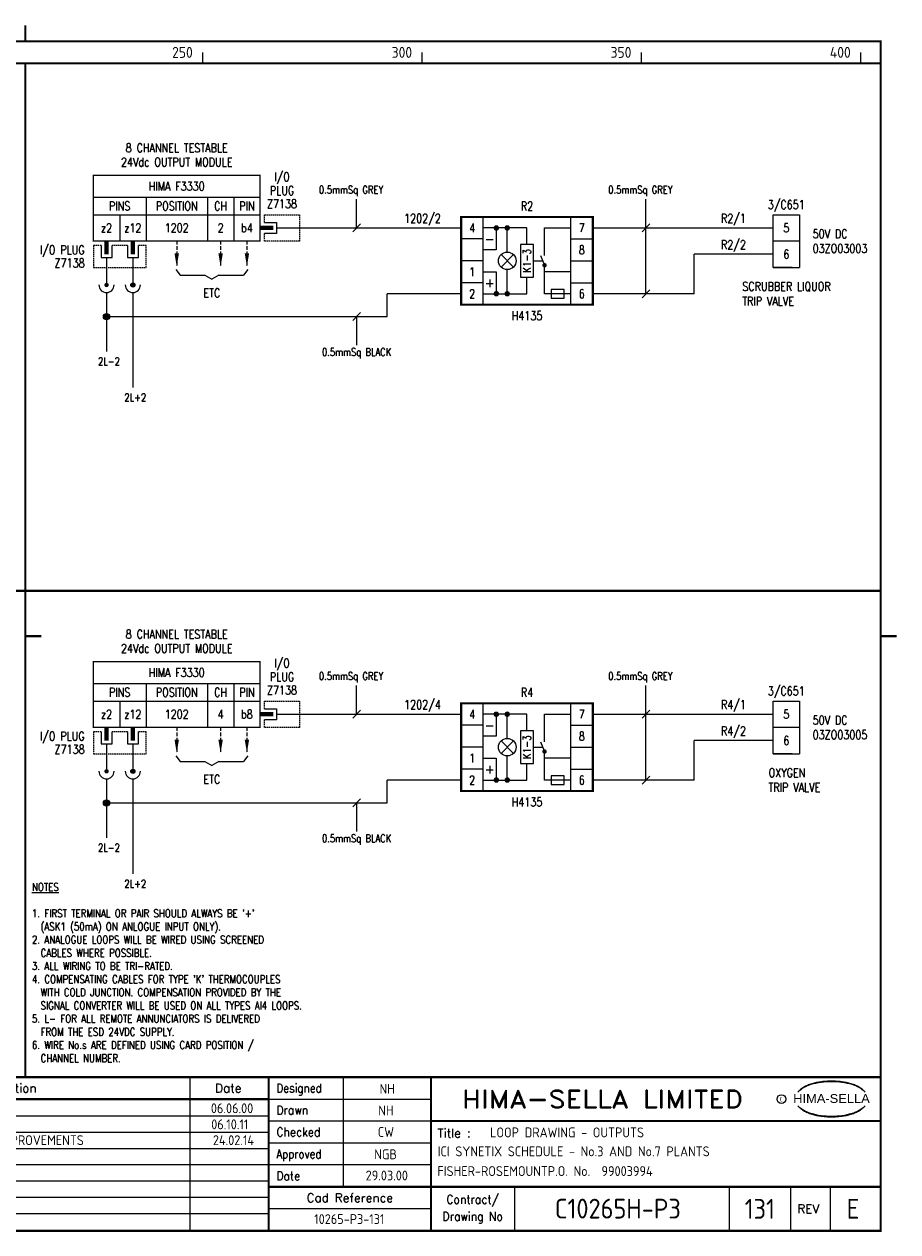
# Model space of a CAD drawing. Extents: x 14 to 408, y 0 to 275.
# Tile 2 of 2: x 209 to 408, y 0 to 275. Entities that reach past the tile are written whole.
import ezdxf
from ezdxf.enums import TextEntityAlignment as Align

# ---------------------------------------------------------------- set-up
doc = ezdxf.new("R2010")
doc.units = 0
doc.header["$LTSCALE"] = 0.25
doc.header["$MEASUREMENT"] = 0
doc.linetypes.add('HIDDEN2', pattern=[4.7625, 3.175, -1.5875])
doc.layers.get('0').update_dxf_attribs({"color": 41, "linetype": 'CONTINUOUS'})
for name, color, linetype in [('00-DRG_FRAME', 12, 'CONTINUOUS'), ('01-DRAW', 7, 'CONTINUOUS'), ('051-TEXT', 2, 'CONTINUOUS'), ('117', 7, 'CONTINUOUS'), ('DIM', 3, 'CONTINUOUS'), ('LAB', 2, 'CONTINUOUS'), ('RACK', 2, 'CONTINUOUS'), ('RECORD', 2, 'CONTINUOUS'), ('SLOT', 2, 'CONTINUOUS'), ('SNA', 2, 'CONTINUOUS'), ('TEXT', 2, 'CONTINUOUS'), ('TPOL', 3, 'CONTINUOUS'), ('XR_FUNCTION', 2, 'CONTINUOUS'), ('XR_MAIN', 2, 'CONTINUOUS')]:
    doc.layers.add(name, color=color, linetype=linetype)
doc.styles.add('ARIAL', font='ARIAL.TTF', dxfattribs={"height": 2.5})
doc.styles.add('CROSSREF', font='romans.shx', dxfattribs={"width": 0.8, "height": 2})
doc.styles.add('FUNCTION', font='ROMANS.shx', dxfattribs={"width": 0.8, "height": 2.5})
doc.styles.add('ISO', font='iso.shx')
doc.styles.add('PINS', font='ROMANS.shx', dxfattribs={"width": 0.8, "height": 2.5})
doc.styles.add('RACK', font='ROMANS.shx', dxfattribs={"width": 0.8, "height": 2.5})
doc.styles.add('REFERENC', font='ROMANS.shx', dxfattribs={"width": 0.8, "height": 2.5})
doc.styles.add('ROMAND', font='ROMAND')
doc.styles.add('romans', font='romans.shx', dxfattribs={"width": 0.8, "height": 2.5})
doc.styles.add('SLOT', font='romans.shx', dxfattribs={"width": 0.8, "height": 2})
doc.styles.add('SYMBOL', font='ROMANS.shx', dxfattribs={"width": 0.8, "height": 20})

# ---------------------------------------------------------------- blocks, each defined once
blk = doc.blocks.new('A3-REVA')
at = {"layer": '051-TEXT', "style": 'ISO'}
for tag, p in [('DESIGNED', (292.01, 31.7)), ('A', (117.73, 27.28)), ('DES', (127.73, 27.28)), ('DRN', (137.73, 27.28)), ('CHKD', (147.73, 27.28)), ('APPD', (157.73, 27.28)), ('DATE', (256, 27.28)), ('DRAWN', (291.72, 26.77)), ('CHECKED', (291.72, 21.89)), ('APPD', (291.65, 16.79)), ('DATE', (291.92, 11.96))]:
    blk.add_attdef(tag, text='', height=2.25, dxfattribs=at).set_placement(p, align=Align.CENTER)
blk.add_attdef('DESCRIPTION', (165.03, 27.28), '', height=2.25, dxfattribs=at)
blk = doc.blocks.new('A3-REVB')
at = {"layer": '051-TEXT', "style": 'ISO'}
for tag, p in [('A', (124.85, -20.36)), ('DES', (134.85, -20.36)), ('DRN', (144.85, -20.36)), ('CHKD', (154.85, -20.36)), ('APPD', (164.85, -20.36)), ('DATE', (263.12, -20.36))]:
    blk.add_attdef(tag, text='', height=2.25, dxfattribs=at).set_placement(p, align=Align.CENTER)
blk.add_attdef('DESCRIPTION', (172.15, -20.36), '', height=2.25, dxfattribs=at)
blk = doc.blocks.new('A3-TITLE')
at = {"layer": '051-TEXT', "style": 'ISO'}
blk.add_attdef('TITLE_1', (315.46, 21.78), '', height=2.25, dxfattribs=at)
for tag, p in [('DRGNO', (376.96, 3.24)), ('REV.', (398.2, 3.24))]:
    blk.add_attdef(tag, text='', height=4.5, dxfattribs=at).set_placement(p, align=Align.CENTER)
blk = doc.blocks.new('A3-CONTRACT')
at = {"layer": '051-TEXT', "color": 41, "style": 'ISO'}
for tag, height, p in [('SCALE', 2.25, (106.71, 31.82)), ('DIMS', 2.25, (106.71, 26.8)), ('CONTRACT', 4.5, (344.94, 3.1)), ('CAD-REF', 2.25, (283.73, 1.84))]:
    blk.add_attdef(tag, text='', height=height, dxfattribs=at).set_placement(p, align=Align.CENTER)
for tag, p in [('TITLE_2', (303.86, 17.28)), ('TITLE_3', (303.79, 12.78))]:
    blk.add_attdef(tag, p, '', height=2.25, dxfattribs=at)
blk = doc.blocks.new('DOT')
for radius in [0.75, 0.65, 0.55, 0.45, 0.35, 0.25, 0.15, 0.05]:
    blk.add_circle((0, 0), radius)
blk = doc.blocks.new('H4135')
at = {"layer": '01-DRAW'}
for p, q in [((130, 211.5), (130, 231.5)), ((130, 211.5), (130, 231.5)), ((150, 211.5), (150, 231.5)), ((140, 229), (130, 229)), ((133, 229), (133, 224)), ((135.5, 223.5), (135.5, 229)), ((140, 225.25), (140, 229)), ((144, 229), (150, 229)), ((144, 222.75), (144, 229)), ((130, 226.5), (125, 226.5)), ((150, 226.5), (155, 226.5)), ((133, 224), (130, 224)), ((134.0858, 220.0858), (136.9142, 222.9142)), ((136.9142, 220.0858), (134.0858, 222.9142)), ((138.5, 225.25), (138.5, 217.75)), ((141.5, 225.25), (138.5, 225.25)), ((141.5, 217.75), (141.5, 225.25)), ((130, 221.5), (125, 221.5)), ((141.5, 221.5), (143.6, 221.5)), ((143.1, 222.75), (144, 220.5)), ((144, 214), (144, 220.5)), ((150, 221.5), (155, 221.5)), ((130, 219), (133, 219)), ((133, 219), (133, 214)), ((135.5, 214), (135.5, 219.5)), ((138.5, 217.75), (141.5, 217.75)), ((140, 214), (140, 217.75)), ((150, 219), (144, 219)), ((130, 216.5), (125, 216.5)), ((145.5, 215), (145.5, 213)), ((148.5, 215), (145.5, 215)), ((148.5, 213), (148.5, 215)), ((150, 216.5), (155, 216.5)), ((130, 214), (140, 214)), ((150, 214), (144, 214)), ((145.5, 213), (148.5, 213))]:
    blk.add_line(p, q, dxfattribs=at)
at = {"layer": '01-DRAW', "const_width": 0.5}
blk.add_lwpolyline([(155, 211.5), (155, 231.5), (125, 231.5), (125, 211.5)], close=True, dxfattribs=at)
for points in [[(133, 228.625, 1), (133, 229.375, 1)], [(135.5, 228.625, 1), (135.5, 229.375, 1)], [(144, 220.75, -1), (144, 220.25, -1)], [(133, 213.625, 1), (133, 214.375, 1)], [(135.5, 213.625, 1), (135.5, 214.375, 1)]]:
    blk.add_lwpolyline(points, format="xyb", close=True, dxfattribs=at)
at = {"layer": '01-DRAW'}
blk.add_circle((135.5, 221.5), 2, dxfattribs=at)
at = {"color": 3, "style": 'romans'}
for s, p in [('-', (131.5, 226.5)), ('+', (131.5, 216.5))]:
    blk.add_text(s, height=2, dxfattribs=at).set_placement(p, align=Align.MIDDLE)
at = {"color": 3, "style": 'romans', "width": 0.8}
blk.add_text('K1-3', height=1.8, rotation=90, dxfattribs=at).set_placement((140, 221.5), align=Align.MIDDLE)
at = {"layer": 'RECORD', "style": 'REFERENC', "width": 0.8}
blk.add_attdef('H4135', text='', height=2, dxfattribs=at).set_placement((140, 209), align=Align.MIDDLE)
at = {"layer": 'SNA', "style": 'SYMBOL', "width": 0.8}
blk.add_attdef('R1', text='', height=2, dxfattribs=at).set_placement((140, 234), align=Align.MIDDLE)
at = {"layer": 'TPOL', "color": 7, "style": 'PINS', "width": 0.8}
for tag, p in [('4', (127.5, 229)), ('7', (152.5, 229)), ('8', (152.5, 224)), ('1', (127.5, 219)), ('2', (127.5, 214)), ('6', (152.5, 214))]:
    blk.add_attdef(tag, text='', height=2, dxfattribs=at).set_placement(p, align=Align.MIDDLE)
blk = doc.blocks.new('F3330-02')
for p, q in [((-38, 7), (0, 7)), ((-26, 7), (-26, -3)), ((-12, 7), (-12, -3)), ((-6, 7), (-6, -3)), ((-38, 3), (0, 3)), ((-32, 3), (-32, -3)), ((1, 1.25), (3.75, 1.25)), ((3.75, 1.25), (3.75, -1.25)), ((3.75, 0), (9, 0)), ((3.75, -1.25), (1, -1.25)), ((-36.25, -4), (-36.25, -6.75)), ((-33.75, -6.75), (-33.75, -4)), ((-30.25, -4), (-30.25, -6.75)), ((-27.75, -6.75), (-27.75, -4)), ((-36.25, -6.75), (-33.75, -6.75)), ((-35, -6.75), (-35, -9)), ((-30.25, -6.75), (-27.75, -6.75)), ((-29, -6.75), (-29, -9))]:
    blk.add_line(p, q)
at = {"const_width": 0.3}
blk.add_lwpolyline([(0, -3), (-38, -3), (-38, 12), (0, 12)], close=True, dxfattribs=at)
at = {"color": 3, "linetype": 'HIDDEN2', "ltscale": 0.4}
for points in [[(1, 1.25), (1, 3), (9, 3), (9, -3), (1, -3), (1, -1.25)], [(-36.25, -4), (-38, -4), (-38, -9), (-26, -9), (-26, -4), (-27.75, -4)], [(-30.25, -4), (-33.75, -4)]]:
    blk.add_lwpolyline(points, dxfattribs=at)
blk.add_lwpolyline([(3, 0, 1, 1, 0), (0, 0, 0.5, 0.5, 0)], format="xyseb")
at = {"const_width": 1}
for points in [[(-35, -6), (-35, -3)], [(-29, -6), (-29, -3)]]:
    blk.add_lwpolyline(points, dxfattribs=at)
at = {"layer": 'LAB', "style": 'PINS', "width": 0.8, "flags": 1}
blk.add_attdef('LAB1', text='', height=1.5, dxfattribs=at).set_placement((-41, -1), align=Align.RIGHT)
at = {"layer": 'RACK', "style": 'RACK', "width": 0.8}
blk.add_attdef('SLOT', text='', height=2, dxfattribs=at).set_placement((-19, 0), align=Align.MIDDLE)
at = {"layer": 'SLOT', "style": 'SLOT', "width": 0.8}
blk.add_attdef('ADD1', text='', height=2, dxfattribs=at).set_placement((-9, 0), align=Align.MIDDLE)
at = {"layer": 'SNA', "style": 'SYMBOL', "width": 0.8, "flags": 1}
blk.add_attdef('SNA', text='', height=1.5, dxfattribs=at).set_placement((-41, 5), align=Align.RIGHT)
at = {"layer": 'TEXT', "style": 'romans', "width": 0.8}
for s, p in [('8 CHANNEL TESTABLE', (-19, 17.25)), ('24Vdc OUTPUT MODULE', (-19, 14))]:
    blk.add_text(s, height=2, dxfattribs=at).set_placement(p, align=Align.CENTER)
for s, p in [('I/O', (5, 11.5)), ('HIMA F3330', (-19, 9.5)), ('PLUG', (5, 8.5)), ('PINS', (-32, 5)), ('POSITION', (-19, 5)), ('CH', (-9, 5)), ('PIN', (-3, 5)), ('Z7138', (5, 5.5)), ('z2', (-35, 0)), ('z12', (-29, 0)), ('b4', (-3, 0))]:
    blk.add_text(s, height=2, dxfattribs=at).set_placement(p, align=Align.MIDDLE)
for s, p in [('I/O PLUG', (-40, -5)), ('Z7138', (-40, -8))]:
    blk.add_text(s, height=2, dxfattribs=at).set_placement(p, align=Align.MIDDLE_RIGHT)
at = {"layer": 'TPOL', "color": 2, "style": 'PINS', "width": 0.8}
blk.add_attdef('CN1', text='', height=2, dxfattribs=at).set_placement((-3, 0), align=Align.MIDDLE)
at = {"layer": 'TPOL', "style": 'PINS', "width": 0.8, "flags": 1}
blk.add_attdef('CN2', text='', height=1, dxfattribs=at).set_placement((9, 0), align=Align.MIDDLE_RIGHT)
for tag, p in [('CN3', (-35, -9)), ('CN4', (-29, -9))]:
    blk.add_attdef(tag, text='', height=1, dxfattribs=at).set_placement(p, align=Align.BOTTOM_CENTER)
at = {"layer": 'XR_FUNCTION', "style": 'FUNCTION', "width": 0.8, "flags": 1}
blk.add_attdef('XR_FUNCTION', text='', height=1.5, dxfattribs=at).set_placement((-41, 7), align=Align.RIGHT)
at = {"layer": 'XR_MAIN', "style": 'CROSSREF', "width": 0.8, "flags": 1}
blk.add_attdef('XR_MAIN', text='', height=1.5, dxfattribs=at).set_placement((-41, 1), align=Align.RIGHT)
blk = doc.blocks.new('F3330-04')
for p, q in [((-38, 7), (0, 7)), ((-26, 7), (-26, -3)), ((-12, 7), (-12, -3)), ((-6, 7), (-6, -3)), ((-38, 3), (0, 3)), ((-32, 3), (-32, -3)), ((1, 1.25), (3.75, 1.25)), ((3.75, 1.25), (3.75, -1.25)), ((3.75, 0), (9, 0)), ((3.75, -1.25), (1, -1.25)), ((-36.25, -4), (-36.25, -6.75)), ((-33.75, -6.75), (-33.75, -4)), ((-30.25, -4), (-30.25, -6.75)), ((-27.75, -6.75), (-27.75, -4)), ((-36.25, -6.75), (-33.75, -6.75)), ((-35, -6.75), (-35, -9)), ((-30.25, -6.75), (-27.75, -6.75)), ((-29, -6.75), (-29, -9))]:
    blk.add_line(p, q)
at = {"const_width": 0.3}
blk.add_lwpolyline([(0, -3), (-38, -3), (-38, 12), (0, 12)], close=True, dxfattribs=at)
at = {"color": 3, "linetype": 'HIDDEN2', "ltscale": 0.4}
for points in [[(1, 1.25), (1, 3), (9, 3), (9, -3), (1, -3), (1, -1.25)], [(-36.25, -4), (-38, -4), (-38, -9), (-26, -9), (-26, -4), (-27.75, -4)], [(-30.25, -4), (-33.75, -4)]]:
    blk.add_lwpolyline(points, dxfattribs=at)
blk.add_lwpolyline([(3, 0, 1, 1, 0), (0, 0, 0.5, 0.5, 0)], format="xyseb")
at = {"const_width": 1}
for points in [[(-35, -6), (-35, -3)], [(-29, -6), (-29, -3)]]:
    blk.add_lwpolyline(points, dxfattribs=at)
at = {"layer": 'LAB', "style": 'PINS', "width": 0.8, "flags": 1}
blk.add_attdef('LAB1', text='', height=1.5, dxfattribs=at).set_placement((-41, -1), align=Align.RIGHT)
at = {"layer": 'RACK', "style": 'RACK', "width": 0.8}
blk.add_attdef('SLOT', text='', height=2, dxfattribs=at).set_placement((-19, 0), align=Align.MIDDLE)
at = {"layer": 'SLOT', "style": 'SLOT', "width": 0.8}
blk.add_attdef('ADD1', text='', height=2, dxfattribs=at).set_placement((-9, 0), align=Align.MIDDLE)
at = {"layer": 'SNA', "style": 'SYMBOL', "width": 0.8, "flags": 1}
blk.add_attdef('SNA', text='', height=1.5, dxfattribs=at).set_placement((-41, 5), align=Align.RIGHT)
at = {"layer": 'TEXT', "style": 'romans', "width": 0.8}
for s, p in [('8 CHANNEL TESTABLE', (-19, 17.25)), ('24Vdc OUTPUT MODULE', (-19, 14))]:
    blk.add_text(s, height=2, dxfattribs=at).set_placement(p, align=Align.CENTER)
for s, p in [('I/O', (5, 11.5)), ('HIMA F3330', (-19, 9.5)), ('PLUG', (5, 8.5)), ('PINS', (-32, 5)), ('POSITION', (-19, 5)), ('CH', (-9, 5)), ('PIN', (-3, 5)), ('Z7138', (5, 5.5)), ('z2', (-35, 0)), ('z12', (-29, 0)), ('b8', (-3, 0))]:
    blk.add_text(s, height=2, dxfattribs=at).set_placement(p, align=Align.MIDDLE)
for s, p in [('I/O PLUG', (-40, -5)), ('Z7138', (-40, -8))]:
    blk.add_text(s, height=2, dxfattribs=at).set_placement(p, align=Align.MIDDLE_RIGHT)
at = {"layer": 'TPOL', "color": 2, "style": 'PINS', "width": 0.8}
blk.add_attdef('CN1', text='', height=2, dxfattribs=at).set_placement((-3, 0), align=Align.MIDDLE)
at = {"layer": 'TPOL', "style": 'PINS', "width": 0.8, "flags": 1}
blk.add_attdef('CN2', text='', height=1, dxfattribs=at).set_placement((9, 0), align=Align.MIDDLE_RIGHT)
for tag, p in [('CN3', (-35, -9)), ('CN4', (-29, -9))]:
    blk.add_attdef(tag, text='', height=1, dxfattribs=at).set_placement(p, align=Align.BOTTOM_CENTER)
at = {"layer": 'XR_FUNCTION', "style": 'FUNCTION', "width": 0.8, "flags": 1}
blk.add_attdef('XR_FUNCTION', text='', height=1.5, dxfattribs=at).set_placement((-41, 7), align=Align.RIGHT)
at = {"layer": 'XR_MAIN', "style": 'CROSSREF', "width": 0.8, "flags": 1}
blk.add_attdef('XR_MAIN', text='', height=1.5, dxfattribs=at).set_placement((-41, 1), align=Align.RIGHT)

msp = doc.modelspace()

# ---------------------------------------------------------------- linework, layer by layer
at = {"layer": '00-DRG_FRAME'}
for p, q in [((250, 266.5), (250, 269)), ((300, 266.5), (300, 269)), ((350, 266.5), (350, 269)), ((400, 266.5), (400, 269)), ((247, 35.5), (247, 0.5)), ((282, 35.5), (282, 10.5)), ((265, 30.5), (302, 30.5)), ((265, 26.59), (112.7, 26.59)), ((302, 25.5), (265, 25.5)), ((265, 22.89), (112.7, 22.89)), ((265, 20.5), (302, 20.5)), ((265, 19.19), (112.7, 19.19)), ((265, 15.49), (112.7, 15.49)), ((302, 15.5), (265, 15.5)), ((265, 11.79), (112.7, 11.79)), ((321, 10.5), (321, 0.5)), ((370, 10.5), (370, 0.5)), ((384, 0.5), (384, 10.5)), ((393, 10.5), (393, 0.5)), ((265, 8.09), (112.7, 8.09)), ((265, 4.39), (112.7, 4.39)), ((302, 5.5), (265, 5.5))]:
    msp.add_line(p, q, dxfattribs=at)
at = {"layer": '00-DRG_FRAME', "const_width": 0.5}
for points in [[(209.5, 271.5), (209.5, 275.18)], [(209.5, 271.5), (209.5, 275.18)], [(14.5, 266.5), (404.5, 266.5)], [(209.5, 35.5), (209.5, 266.5)], [(14.5, 146.31), (404.5, 146.31)], [(209.5, 136), (213.18, 136)], [(404.5, 136), (408.18, 136)], [(404.5, 35.5), (14.5, 35.5)], [(265, 35.5), (265, 0.5)], [(302, 0.5), (302, 35.5)], [(265, 30.5), (72.5, 30.5)], [(404.5, 25.5), (302, 25.5)], [(265, 10.5), (404.5, 10.5)]]:
    msp.add_lwpolyline(points, dxfattribs=at)
msp.add_lwpolyline([(14.5, 0.5), (404.5, 0.5), (404.5, 271.5), (14.5, 271.5)], close=True, dxfattribs=at)
at = {"layer": '00-DRG_FRAME', "color": 3}
msp.add_circle((381.88, 30.5), 1, dxfattribs=at)
for centre, radius, start, end in [((390.6, 26.83), 7.24, 106.0532, 133.5024), ((390.11, 28.1), 5.98, 122.244, 131.6154), ((389.75, 28.78), 5.21, 111.8206, 122.8668), ((391.78, 24.7), 9.76, 107.5931, 113.9452), ((393.1, 18.5), 15.94, 89.2698, 106.3911), ((392.1, 23.52), 10.99, 96.0146, 107.3203), ((393.29, 16.31), 18.28, 92.8917, 97.3734), ((393.24, 18.86), 15.73, 89.7805, 93.1738), ((393.36, 18.86), 15.73, 86.8262, 90.2195), ((393.51, 18.5), 15.94, 73.6089, 90.7302), ((393.31, 16.31), 18.28, 82.6266, 87.1083), ((394.51, 23.52), 10.99, 72.6797, 83.9854), ((394.83, 24.7), 9.76, 66.0548, 72.4069), ((396, 26.83), 7.24, 46.4976, 73.9468), ((396.85, 28.78), 5.21, 57.1332, 68.1794), ((396.49, 28.1), 5.98, 48.3846, 57.756), ((390.88, 27.01), 7.3, 130.419, 136.057), ((395.73, 27.01), 7.3, 43.943, 49.581), ((390.88, 34.04), 7.3, 223.943, 229.581), ((390.6, 34.23), 7.24, 226.4976, 253.9468), ((390.11, 32.96), 5.98, 228.3846, 237.756), ((389.75, 32.28), 5.21, 237.1332, 248.1794), ((396, 34.23), 7.24, 286.0532, 313.5024), ((396.85, 32.28), 5.21, 291.8206, 302.8668), ((396.49, 32.96), 5.98, 302.244, 311.6154), ((395.73, 34.04), 7.3, 310.419, 316.057), ((391.78, 36.36), 9.76, 246.0548, 252.4069), ((393.1, 42.56), 15.94, 253.6089, 270.7302), ((392.1, 37.54), 10.99, 252.6797, 263.9854), ((393.29, 44.75), 18.28, 262.6266, 267.1083), ((393.24, 42.19), 15.73, 266.8262, 270.2195), ((393.51, 42.56), 15.94, 269.2698, 286.3911), ((393.36, 42.19), 15.73, 269.7805, 273.1738), ((393.31, 44.75), 18.28, 272.8917, 277.3734), ((394.51, 37.54), 10.99, 276.0146, 287.3203), ((394.83, 36.36), 9.76, 287.5931, 293.9452)]:
    msp.add_arc(centre, radius, start, end, dxfattribs=at)
at = {"layer": '01-DRAW'}
for p, q in [((380, 232), (386, 232)), ((380, 226), (380, 232)), ((386, 232), (386, 226)), ((272.03, 229), (308.88, 229)), ((338.88, 229), (380, 229)), ((380, 220), (380, 226)), ((386, 226), (380, 226)), ((386, 226), (386, 220)), ((380, 223), (362, 223)), ((228.03, 220), (228.03, 216)), ((234.03, 220), (234.03, 216)), ((243.83, 219.55), (244.8, 218.26)), ((244.8, 218.26), (250.41, 218.26)), ((250.41, 218.26), (252.03, 217.29)), ((253.65, 218.26), (252.03, 217.29)), ((253.65, 218.26), (259.26, 218.26)), ((260.23, 219.55), (259.26, 218.26)), ((384.32, 220), (380, 220)), ((380, 220), (386, 220)), ((228.03, 214.27), (228.03, 200.87)), ((234.03, 214.27), (234.03, 192.61)), ((234.03, 214.27), (234.03, 192.61)), ((380, 121.19), (386, 121.19)), ((380, 115.19), (380, 121.19)), ((386, 121.19), (386, 115.19)), ((272.03, 118.19), (308.88, 118.19)), ((338.88, 118.19), (380, 118.19)), ((380, 109.19), (380, 115.19)), ((386, 115.19), (380, 115.19)), ((386, 115.19), (386, 109.19)), ((380, 112.19), (362, 112.19)), ((228.03, 109.19), (228.03, 105.19)), ((234.03, 109.19), (234.03, 105.19)), ((243.83, 108.75), (244.8, 107.45)), ((244.8, 107.45), (250.41, 107.45)), ((250.41, 107.45), (252.03, 106.48)), ((253.65, 107.45), (252.03, 106.48)), ((253.65, 107.45), (259.26, 107.45)), ((260.23, 108.75), (259.26, 107.45)), ((384.32, 109.19), (380, 109.19)), ((380, 109.19), (386, 109.19)), ((228.03, 103.46), (228.03, 90.06)), ((234.03, 103.46), (234.03, 81.81)), ((234.03, 103.46), (234.03, 81.81))]:
    msp.add_line(p, q, dxfattribs=at)
at = {"layer": '01-DRAW', "linetype": 'HIDDEN2'}
for p, q in [((244.03, 226), (244.03, 220.17)), ((254.03, 226), (254.03, 220.17)), ((260.03, 226), (260.03, 220.17)), ((244.03, 115.19), (244.03, 109.36)), ((254.03, 115.19), (254.03, 109.36)), ((260.03, 115.19), (260.03, 109.36))]:
    msp.add_line(p, q, dxfattribs=at)
at = {"layer": '01-DRAW', "const_width": 0.5}
for points in [[(227.78, 216, 1), (228.28, 216, 1)], [(233.78, 216, 1), (234.28, 216, 1)], [(227.78, 105.19, 1), (228.28, 105.19, 1)], [(233.78, 105.19, 1), (234.28, 105.19, 1)]]:
    msp.add_lwpolyline(points, format="xyb", close=True, dxfattribs=at)
at = {"layer": '01-DRAW'}
for centre, radius in [((234.03, 216), 0.475), ((234.03, 216), 0.389), ((234.03, 216), 0.302), ((234.03, 216), 0.216), ((234.03, 216), 0.13), ((234.03, 216), 0.0432), ((234.03, 105.19), 0.475), ((234.03, 105.19), 0.389), ((234.03, 105.19), 0.302), ((234.03, 105.19), 0.216), ((234.03, 105.19), 0.13), ((234.03, 105.19), 0.0432)]:
    msp.add_circle(centre, radius, dxfattribs=at)
for centre in [(228.03, 216), (234.03, 216), (234.03, 216), (228.03, 105.19), (234.03, 105.19), (234.03, 105.19)]:
    msp.add_arc(centre, 1.73, 180, 0, dxfattribs=at)
for points in [[(244.53, 223.19), (243.53, 223.19), (244.03, 220.17)], [(254.53, 223.19), (253.53, 223.19), (254.03, 220.17)], [(260.53, 223.19), (259.53, 223.19), (260.03, 220.17)], [(244.53, 112.38), (243.53, 112.38), (244.03, 109.36)], [(254.53, 112.38), (253.53, 112.38), (254.03, 109.36)], [(260.53, 112.38), (259.53, 112.38), (260.03, 109.36)]]:
    msp.add_solid(points, dxfattribs=at)
at = {"layer": '117'}
for p, q in [((362, 214), (362, 223)), ((292, 208.82), (292, 214)), ((308.88, 214), (292, 214)), ((362, 214), (338.88, 214)), ((228.03, 208.82), (292, 208.82)), ((362, 103.19), (362, 112.19)), ((292, 98.01), (292, 103.19)), ((308.88, 103.19), (292, 103.19)), ((362, 103.19), (338.88, 103.19)), ((228.03, 98.01), (292, 98.01))]:
    msp.add_line(p, q, dxfattribs=at)
at = {"layer": 'DIM'}
for p, q in [((285.04, 229), (285.04, 235.54)), ((351, 214), (351, 235.54)), ((284.14, 228.1), (285.94, 229.9)), ((350.1, 228.1), (351.9, 229.9)), ((350.1, 213.1), (351.9, 214.9)), ((284.14, 207.92), (285.94, 209.72)), ((285.04, 208.82), (285.04, 202.28)), ((285.04, 118.19), (285.04, 124.74)), ((351, 103.19), (351, 124.74)), ((284.14, 117.29), (285.94, 119.09)), ((350.1, 117.29), (351.9, 119.09)), ((350.1, 102.29), (351.9, 104.09)), ((284.14, 97.11), (285.94, 98.91)), ((285.04, 98.01), (285.04, 91.47))]:
    msp.add_line(p, q, dxfattribs=at)

# ---------------------------------------------------------------- block references
at = {"layer": '00-DRG_FRAME'}
for name, p, values in [('A3-CONTRACT', (-0.35, 0.19), {'TITLE_2': 'ICI SYNETIX SCHEDULE - No.3 AND No.7 PLANTS', 'TITLE_3': 'FISHER-ROSEMOUNTP.O. No.  99003994', 'CAD-REF': '10265-P3-131', 'CONTRACT': 'C10265H-P3', 'SCALE': 'N/A', 'DIMS': 'N/A'}), ('A3-REVB', (-7, 43.98), {'A': 'D', 'DES': 'NH', 'DRN': 'NH', 'CHKD': 'CW', 'APPD': 'NGB', 'DESCRIPTION': 'TEXT CORRECTED', 'DATE': '06.10.11'}), ('A3-REVB', (-6.8, 40.37), {'A': 'E', 'APPD': 'CT', 'DESCRIPTION': 'ZINC DISSOLVER PHR & MMN IMPROVEMENTS', 'DATE': ' 24.02.14'}), ('A3-TITLE', (0, 0), {'TITLE_1': 'LOOP DRAWING - OUTPUTS', 'DRGNO': '131', 'REV.': 'E'})]:
    msp.add_blockref(name, p, dxfattribs=at).add_auto_attribs(values)
ref = msp.add_blockref('A3-REVA', (0, 0), dxfattribs=at)
ref.add_attrib('A', 'C', dxfattribs={"layer": '051-TEXT', "height": 2.25, "style": 'ISO'}).set_placement((117.73, 27.28), align=Align.CENTER)
ref.add_attrib('DES', 'NH', dxfattribs={"layer": '051-TEXT', "height": 2.25, "style": 'ISO'}).set_placement((127.73, 27.28), align=Align.CENTER)
ref.add_attrib('DRN', 'NH', dxfattribs={"layer": '051-TEXT', "height": 2.25, "style": 'ISO'}).set_placement((137.73, 27.28), align=Align.CENTER)
ref.add_attrib('CHKD', 'CW', dxfattribs={"layer": '051-TEXT', "height": 2.25, "style": 'ISO'}).set_placement((147.73, 27.28), align=Align.CENTER)
ref.add_attrib('APPD', 'NGB', dxfattribs={"layer": '051-TEXT', "height": 2.25, "style": 'ISO'}).set_placement((157.73, 27.28), align=Align.CENTER)
ref.add_attrib('DESCRIPTION', 'AS BUILT.', (165.03, 27.28), dxfattribs={"layer": '051-TEXT', "height": 2.25, "style": 'ISO'})
ref.add_attrib('DATE', ' 06.06.00', dxfattribs={"layer": '051-TEXT', "height": 2.25, "style": 'ISO'}).set_placement((256, 27.28), align=Align.CENTER)
ref.add_attrib('DESIGNED', 'NH', dxfattribs={"layer": '051-TEXT', "height": 2.25, "style": 'ISO'}).set_placement((292.01, 31.7), align=Align.CENTER)
ref.add_attrib('DRAWN', 'NH', dxfattribs={"layer": '051-TEXT', "height": 2.25, "style": 'ISO'}).set_placement((291.72, 26.77), align=Align.CENTER)
ref.add_attrib('CHECKED', 'CW', dxfattribs={"layer": '051-TEXT', "height": 2.25, "style": 'ISO'}).set_placement((291.72, 21.89), align=Align.CENTER)
ref.add_attrib('APPD', 'NGB', dxfattribs={"layer": '051-TEXT', "height": 2.25, "style": 'ISO'}).set_placement((291.65, 16.79), align=Align.CENTER)
ref.add_attrib('DATE', '29.03.00', dxfattribs={"layer": '051-TEXT', "height": 2.25, "style": 'ISO'}).set_placement((291.92, 11.96), align=Align.CENTER)
at = {"layer": '01-DRAW'}
for name, p, values in [('F3330-02', (263.03, 229), {'CN1': 'b4', 'SLOT': '1202', 'ADD1': '2'}), ('H4135', (183.88, 0), {'8': '8', 'H4135': 'H4135', '2': '2', '1': '1', '6': '6', 'R1': 'R2', '4': '4', '7': '7'}), ('F3330-04', (263.03, 118.19), {'CN1': 'b8', 'SLOT': '1202', 'ADD1': '4'}), ('H4135', (183.88, -110.81), {'8': '8', 'H4135': 'H4135', '2': '2', '1': '1', '6': '6', 'R1': 'R4', '4': '4', '7': '7'})]:
    msp.add_blockref(name, p, dxfattribs=at).add_auto_attribs(values)
at = {"layer": '117', "linetype": 'HIDDEN2', "xscale": 0.9600000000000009, "yscale": 0.9600000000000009, "zscale": 0.9600000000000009}
for p in [(228.03, 208.77), (228.03, 97.97)]:
    msp.add_blockref('DOT', p, dxfattribs=at)

# ---------------------------------------------------------------- texts
at = {"layer": '00-DRG_FRAME', "style": 'ISO'}
for s, p in [('250', (247.69, 267.75)), ('300', (297.69, 267.75)), ('350', (347.69, 267.75)), ('400', (397.69, 267.75))]:
    msp.add_text(s, height=2.5, dxfattribs=at).set_placement(p, align=Align.RIGHT)
at = {"layer": '00-DRG_FRAME', "color": 4, "style": 'ROMAND'}
for s, p in [('Description', (204.69, 32)), ('Date', (255.79, 32))]:
    msp.add_text(s, height=2, dxfattribs=at).set_placement(p, align=Align.CENTER)
for s, width, p in [('Designed', 0.87, (266.75, 32)), ('Drawn', 0.9, (266.75, 27)), ('Checked', 0.9, (266.75, 22)), ('Approved', 0.85, (266.75, 17)), ('Date', 0.9, (266.75, 12))]:
    msp.add_text(s, height=2, dxfattribs=dict(at, width=width)).set_placement(p)
at = {"layer": '00-DRG_FRAME', "style": 'ROMAND', "width": 1.15}
msp.add_text('HIMA-SELLA LIMITED', height=4, dxfattribs=at).set_placement((341.1, 30.5), align=Align.MIDDLE)
at = {"layer": '00-DRG_FRAME', "color": 3, "style": 'ISO', "width": 0.9}
msp.add_text('C', height=1, dxfattribs=at).set_placement((381.84, 30), align=Align.CENTER)
at = {"layer": '00-DRG_FRAME', "style": 'ARIAL', "width": 1.05}
msp.add_text('HIMA-SELLA', height=2, dxfattribs=at).set_placement((393.3, 29.63), align=Align.CENTER)
at = {"layer": '00-DRG_FRAME', "color": 4, "style": 'ROMAND'}
msp.add_text('Title :', height=2, dxfattribs=at).set_placement((303.5, 21.75))
for s, p in [('Cad Reference', (283.5, 8)), ('REV', (388, 5.5))]:
    msp.add_text(s, height=2, dxfattribs=at).set_placement(p, align=Align.MIDDLE)
at = {"layer": '00-DRG_FRAME', "color": 4, "style": 'ROMAND', "width": 0.9}
for s, p in [('Contract/', (311.5, 7.5)), ('Drawing No', (311.5, 3.5))]:
    msp.add_text(s, height=2, dxfattribs=at).set_placement(p, align=Align.MIDDLE)
at = {"layer": '01-DRAW', "color": 2, "style": 'romans', "width": 0.8}
for p in [(252.03, 213.19), (252.03, 102.38)]:
    msp.add_text('ETC', height=2, dxfattribs=at).set_placement(p, align=Align.CENTER)
at = {"layer": '01-DRAW', "style": 'romans', "width": 0.8}
for s, p in [('2L-2', (226.09, 197.76)), ('2L+2', (232.09, 189.5)), ('2L-2', (226.09, 86.95)), ('2L+2', (232.09, 78.69))]:
    msp.add_text(s, height=1.75, dxfattribs=at).set_placement(p)
at = {"layer": '01-DRAW', "char_height": 2, "attachment_point": 5, "style": 'romans'}
for s, insert in [('5', (383, 229)), ('6', (383, 223)), ('5', (383, 118.19)), ('6', (383, 112.19))]:
    msp.add_mtext_dynamic_manual_height_columns(s, width=6, gutter_width=12.5, heights=[5.95], dxfattribs=dict(at, insert=insert))
at = {"layer": '01-DRAW', "insert": (211.02, 79.72), "char_height": 1.8, "width": 80.9791, "attachment_point": 1, "style": 'romans'}
msp.add_mtext("{\\LNOTES\\P\\P}1. FIRST TERMINAL OR PAIR SHOULD ALWAYS BE '+'\\P  (ASK1 (50mA) ON ANLOGUE INPUT ONLY).\\P2. ANALOGUE LOOPS WILL BE WIRED USING SCREENED\\P  CABLES WHERE POSSIBLE.\\P3. ALL WIRING TO BE TRI-RATED.\\P4. COMPENSATING CABLES FOR TYPE 'K' THERMOCOUPLES \\P  WITH COLD JUNCTION. COMPENSATION PROVIDED BY THE\\P  SIGNAL CONVERTER WILL BE USED ON ALL TYPES AI4 LOOPS.\\P5. L- FOR ALL REMOTE ANNUNCIATORS IS DELIVERED \\P  FROM THE ESD 24VDC SUPPLY.\\P6. WIRE No.s ARE DEFINED USING CARD POSITION /\\P  CHANNEL NUMBER.          ", dxfattribs=at)
at = {"layer": '051-TEXT', "style": 'romans', "width": 0.8}
for s, p in [('3/C651', (383, 233.3)), ('1202/2', (300.05, 230.19)), ('R2/1', (370.95, 230.19)), ('R2/2', (370.95, 224.19)), ('3/C651', (383, 122.49)), ('1202/4', (300.05, 119.38)), ('R4/1', (370.95, 119.38)), ('R4/2', (370.95, 113.38))]:
    msp.add_text(s, height=2, dxfattribs=at).set_placement(p, align=Align.CENTER)
at = {"layer": 'DIM', "style": 'romans', "width": 0.8}
for s, p in [('0.5mmSq GREY', (283.77, 236.81)), ('0.5mmSq GREY', (349.73, 236.81)), ('0.5mmSq BLACK', (285.04, 199.85)), ('0.5mmSq GREY', (283.77, 126)), ('0.5mmSq GREY', (349.73, 126)), ('0.5mmSq BLACK', (285.04, 89.04))]:
    msp.add_text(s, height=1.75, dxfattribs=at).set_placement(p, align=Align.CENTER)
at = {"layer": 'TEXT', "char_height": 2, "attachment_point": 4, "style": 'romans'}
for s, insert, width in [('50V DC\\P03ZO03003', (389, 226), 47.7416), ('SCRUBBER LIQUOR\\PTRIP VALVE', (372.96, 214), 23.24), ('50V DC\\P03ZO03005', (389, 115.19), 47.7416), ('OXYGEN\\PTRIP VALVE', (378.96, 103.19), 15.0439)]:
    msp.add_mtext(s, dxfattribs=dict(at, insert=insert, width=width))

doc.saveas('drawing.dxf')
